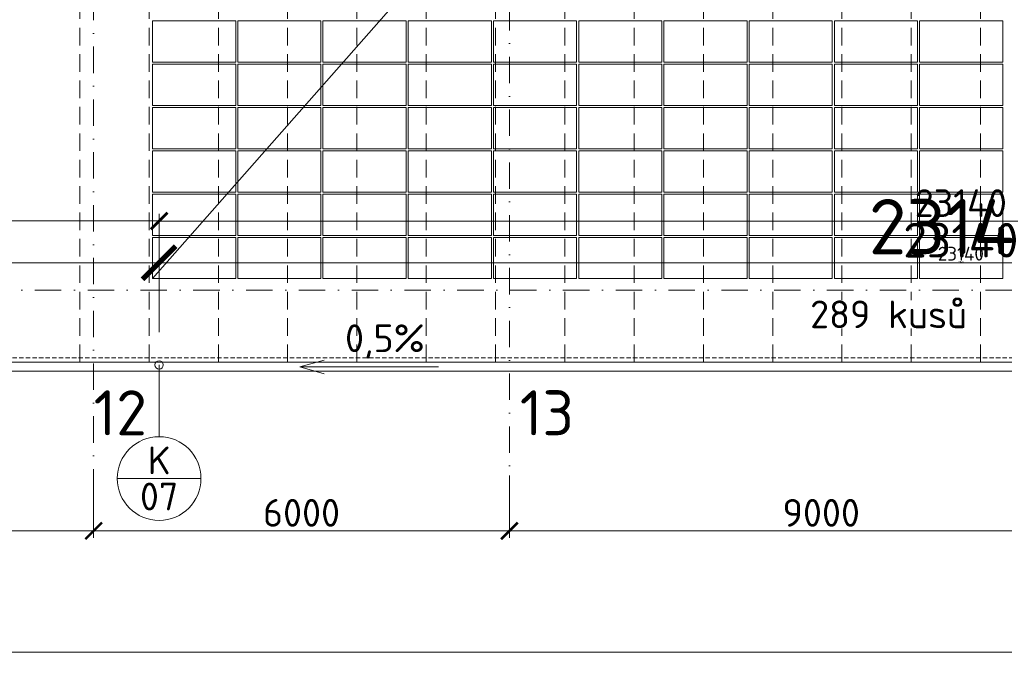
# Model space of a CAD drawing. Header units: millimetres. Extents: x -725694 to 5289369, y -1488057 to 2187451.
# Tile 204 of 256: x 113483 to 127692, y 144642 to 153903. Entities that reach past the tile are written whole.
import ezdxf
from ezdxf.enums import TextEntityAlignment as Align

# ---------------------------------------------------------------- set-up
doc = ezdxf.new("R2010")
doc.units = ezdxf.units.MM
for name, pattern in [('CENTERX2', [101.6, 63.5, -12.7, 12.7, -12.7]), ('DASHDOT', [25.4, 12.7, -6.35, 0, -6.35]), ('DASHED', [19.05, 12.7, -6.35]), ('HIDDEN', [9.525, 6.35, -3.175]), ('ČÁRKOVANÁ', [19.05, 12.7, -6.35])]:
    doc.linetypes.add(name, pattern=pattern)
doc.layers.get('Defpoints').update_dxf_attribs({"color": 8})
for name, color, linetype, lineweight in [('___FVE_návrh var.2', 6, 'Continuous', 5), ('A99_N_kce-pod', 7, 'DASHED', 20), ('A99_N_kce-pohl', 1, 'Continuous', 9), ('A99_N_koty-200', 5, 'Continuous', 5), ('A99_N_koty-200 @ 1', 5, 'Continuous', 5), ('A99_N_koty-200 @ 10', 5, 'Continuous', 5), ('A99_N_koty-200 @ 100', 5, 'Continuous', 5), ('A99_N_koty-200 @ 200', 5, 'Continuous', 5), ('A99_N_koty-200 @ 250 (1)', 5, 'Continuous', 5), ('A99_N_koty-200 @ 250 (2)', 5, 'Continuous', 5), ('A99_N_koty-200 @ 400', 5, 'Continuous', 5), ('A99_N_koty-vysk', 160, 'Continuous', 5), ('A99_N_txt-popis-200', 240, 'Continuous', 5), ('A99_N_znaceni 200', 5, 'Continuous', 5), ('A99_S_osy', 1, 'CENTERX2', 5)]:
    doc.layers.add(name, color=color, linetype=linetype, lineweight=lineweight)
doc.styles.add('A99_kota', font='isocpeur.ttf', dxfattribs={"height": 2})
doc.styles.add('A99_popis', font='isocpeur.ttf')
doc.styles.add('ad_popis 100', font='isocpeur.ttf', dxfattribs={"height": 200})
doc.dimstyles.new('A99_kota_200 new', dxfattribs={"dimscale": 200, "dimtxt": 2, "dimasz": 1.2, "dimexe": 0.5, "dimexo": 1.5, "dimgap": 0.3, "dimtad": 1, "dimdec": 0, "dimzin": 3, "dimdsep": 46, "dimtxsty": 'A99_kota', "dimblk": 'ARCHTICK', "dimcen": 2.5, "dimazin": 2, "dimtfac": 0.75, "dimtdec": 0, "dimtmove": 2, "dimatfit": 0, "dimfxl": 0, "dimtolj": 1, "dimtzin": 0, "dimlwd": 5, "dimlwe": 5, "dimarcsym": 0})

# ---------------------------------------------------------------- blocks, each defined once
blk = doc.blocks.new('_ArchTick')
at = {"color": 0, "linetype": 'ByBlock', "const_width": 0.15}
blk.add_lwpolyline([(-0.5, -0.5), (0.5, 0.5)], dxfattribs=at)
blk = doc.blocks.new('*D177')
at = {"layer": 'A99_N_koty-200', "color": 0, "linetype": 'Continuous', "lineweight": 5, "ltscale": 10, "transparency": 16777216}
for p, q in [((120550, 147325), (120550, 146425)), ((129550, 147325), (129550, 146425)), ((129550, 146525), (120550, 146525))]:
    blk.add_line(p, q, dxfattribs=at)
at = {"layer": 'Defpoints', "color": 0, "linetype": 'Continuous', "lineweight": 0, "ltscale": 10, "transparency": 16777216}
for p in [(120550, 149400), (129550, 149400), (120550, 146525)]:
    blk.add_point(p, dxfattribs=at)
at = {"layer": 'A99_N_koty-200', "color": 0, "linetype": 'Continuous', "lineweight": 5, "ltscale": 10, "transparency": 16777216, "xscale": 240, "yscale": 240, "zscale": 240, "rotation": 180}
blk.add_blockref('_ArchTick', (120550, 146525), dxfattribs=at)
at = {"layer": 'A99_N_koty-200', "color": 0, "linetype": 'Continuous', "lineweight": 5, "ltscale": 10, "transparency": 16777216, "xscale": 240, "yscale": 240, "zscale": 240}
blk.add_blockref('_ArchTick', (129550, 146525), dxfattribs=at)
at = {"layer": 'A99_N_koty-200', "color": 0, "linetype": 'Continuous', "ltscale": 10, "transparency": 16777216, "insert": (125050, 146785), "char_height": 400, "attachment_point": 5, "style": 'A99_kota'}
blk.add_mtext('\\A1;9000', dxfattribs=at)
blk = doc.blocks.new('*D178')
at = {"layer": 'A99_N_koty-200', "color": 0, "linetype": 'Continuous', "lineweight": 5, "ltscale": 10, "transparency": 16777216}
for p, q in [((114550, 147325), (114550, 146425)), ((120550, 147325), (120550, 146425)), ((120550, 146525), (114550, 146525))]:
    blk.add_line(p, q, dxfattribs=at)
at = {"layer": 'Defpoints', "color": 0, "linetype": 'Continuous', "lineweight": 0, "ltscale": 10, "transparency": 16777216}
for p in [(114550, 149400), (120550, 149400), (114550, 146525)]:
    blk.add_point(p, dxfattribs=at)
at = {"layer": 'A99_N_koty-200', "color": 0, "linetype": 'Continuous', "lineweight": 5, "ltscale": 10, "transparency": 16777216, "xscale": 240, "yscale": 240, "zscale": 240, "rotation": 180}
blk.add_blockref('_ArchTick', (114550, 146525), dxfattribs=at)
at = {"layer": 'A99_N_koty-200', "color": 0, "linetype": 'Continuous', "lineweight": 5, "ltscale": 10, "transparency": 16777216, "xscale": 240, "yscale": 240, "zscale": 240}
blk.add_blockref('_ArchTick', (120550, 146525), dxfattribs=at)
at = {"layer": 'A99_N_koty-200', "color": 0, "linetype": 'Continuous', "ltscale": 10, "transparency": 16777216, "insert": (117550, 146785), "char_height": 400, "attachment_point": 5, "style": 'A99_kota'}
blk.add_mtext('\\A1;6000', dxfattribs=at)
blk = doc.blocks.new('*D179')
at = {"layer": 'A99_N_koty-200', "color": 0, "linetype": 'Continuous', "lineweight": 5, "ltscale": 10, "transparency": 16777216}
for p, q in [((102550, 147325), (102550, 146425)), ((114550, 147325), (114550, 146425)), ((114550, 146525), (102550, 146525))]:
    blk.add_line(p, q, dxfattribs=at)
at = {"layer": 'Defpoints', "color": 0, "linetype": 'Continuous', "lineweight": 0, "ltscale": 10, "transparency": 16777216}
for p in [(102550, 149400), (114550, 149400), (102550, 146525)]:
    blk.add_point(p, dxfattribs=at)
at = {"layer": 'A99_N_koty-200', "color": 0, "linetype": 'Continuous', "lineweight": 5, "ltscale": 10, "transparency": 16777216, "xscale": 240, "yscale": 240, "zscale": 240, "rotation": 180}
blk.add_blockref('_ArchTick', (102550, 146525), dxfattribs=at)
at = {"layer": 'A99_N_koty-200', "color": 0, "linetype": 'Continuous', "lineweight": 5, "ltscale": 10, "transparency": 16777216, "xscale": 240, "yscale": 240, "zscale": 240}
blk.add_blockref('_ArchTick', (114550, 146525), dxfattribs=at)
at = {"layer": 'A99_N_koty-200', "color": 0, "linetype": 'Continuous', "ltscale": 10, "transparency": 16777216, "insert": (108550, 146785), "char_height": 400, "attachment_point": 5, "style": 'A99_kota'}
blk.add_mtext('\\A1;12000', dxfattribs=at)
blk = doc.blocks.new('*D190')
at = {"layer": 'A99_N_koty-200', "color": 0, "linetype": 'Continuous', "lineweight": 5, "ltscale": 10, "transparency": 16777216}
for p, q in [((-650, 145575), (-650, 144675)), ((138876, 145575), (138876, 144675)), ((138876, 144775), (-650, 144775))]:
    blk.add_line(p, q, dxfattribs=at)
at = {"layer": 'Defpoints', "color": 0, "linetype": 'Continuous', "lineweight": 0, "ltscale": 10, "transparency": 16777216}
for p in [(-650, 148705), (138876, 148705), (-650, 144775)]:
    blk.add_point(p, dxfattribs=at)
at = {"layer": 'A99_N_koty-200', "color": 0, "linetype": 'Continuous', "lineweight": 5, "ltscale": 10, "transparency": 16777216, "xscale": 240, "yscale": 240, "zscale": 240, "rotation": 180}
blk.add_blockref('_ArchTick', (-650, 144775), dxfattribs=at)
at = {"layer": 'A99_N_koty-200', "color": 0, "linetype": 'Continuous', "lineweight": 5, "ltscale": 10, "transparency": 16777216, "xscale": 240, "yscale": 240, "zscale": 240}
blk.add_blockref('_ArchTick', (138876, 144775), dxfattribs=at)
at = {"layer": 'A99_N_koty-200', "color": 0, "linetype": 'Continuous', "ltscale": 10, "transparency": 16777216, "insert": (69113, 145035), "char_height": 400, "attachment_point": 5, "style": 'A99_kota'}
blk.add_mtext('\\A1;139526', dxfattribs=at)
blk = doc.blocks.new('*D4645')
at = {"layer": 'A99_N_koty-200', "color": 0, "linetype": 'Continuous', "lineweight": 5, "ltscale": 10, "transparency": 16777216}
for p, q in [((78280, 150200), (78280, 151100)), ((115495, 150200), (115495, 151100)), ((78280, 151000), (115495, 151000))]:
    blk.add_line(p, q, dxfattribs=at)
at = {"layer": 'Defpoints', "color": 0, "linetype": 'Continuous', "lineweight": 0, "ltscale": 10, "transparency": 16777216}
for p in [(115495, 151000), (78280, 148920), (115495, 148920)]:
    blk.add_point(p, dxfattribs=at)
at = {"layer": 'A99_N_koty-200', "color": 0, "linetype": 'Continuous', "lineweight": 5, "ltscale": 10, "transparency": 16777216, "xscale": 240, "yscale": 240, "zscale": 240, "rotation": 180}
blk.add_blockref('_ArchTick', (78280, 151000), dxfattribs=at)
at = {"layer": 'A99_N_koty-200', "color": 0, "linetype": 'Continuous', "lineweight": 5, "ltscale": 10, "transparency": 16777216, "xscale": 240, "yscale": 240, "zscale": 240}
blk.add_blockref('_ArchTick', (115495, 151000), dxfattribs=at)
at = {"layer": 'A99_N_koty-200', "color": 0, "linetype": 'Continuous', "ltscale": 10, "transparency": 16777216, "insert": (96887.5, 151260), "char_height": 400, "attachment_point": 5, "style": 'A99_kota'}
blk.add_mtext('\\A1;37215', dxfattribs=at)
blk = doc.blocks.new('*D4646')
at = {"layer": 'A99_N_koty-200', "color": 0, "linetype": 'Continuous', "lineweight": 5, "ltscale": 10, "transparency": 16777216}
for p, q in [((78280, 149995), (78280, 150445)), ((78280, 150395), (115495, 150395)), ((115495, 149995), (115495, 150445))]:
    blk.add_line(p, q, dxfattribs=at)
at = {"layer": 'Defpoints', "color": 0, "linetype": 'Continuous', "lineweight": 0, "ltscale": 10, "transparency": 16777216}
for p in [(115495, 150395), (78280, 148920), (115495, 148920)]:
    blk.add_point(p, dxfattribs=at)
at = {"layer": 'A99_N_koty-200', "color": 0, "linetype": 'Continuous', "lineweight": 5, "ltscale": 10, "transparency": 16777216, "xscale": 120, "yscale": 120, "zscale": 120, "rotation": 180}
blk.add_blockref('_ArchTick', (78280, 150395), dxfattribs=at)
at = {"layer": 'A99_N_koty-200', "color": 0, "linetype": 'Continuous', "lineweight": 5, "ltscale": 10, "transparency": 16777216, "xscale": 120, "yscale": 120, "zscale": 120}
blk.add_blockref('_ArchTick', (115495, 150395), dxfattribs=at)
at = {"layer": 'A99_N_koty-200', "color": 0, "linetype": 'Continuous', "ltscale": 10, "transparency": 16777216, "insert": (96887.5, 150525), "char_height": 200, "attachment_point": 5, "style": 'A99_kota'}
blk.add_mtext('\\A1;37215', dxfattribs=at)
blk = doc.blocks.new('*D4647')
at = {"layer": 'A99_N_koty-200', "color": 0, "linetype": 'Continuous', "lineweight": 5, "ltscale": 10, "transparency": 16777216}
for p, q in [((78280, 150391), (78280, 150395.5)), ((78280, 150395), (115495, 150395)), ((115495, 150391), (115495, 150395.5))]:
    blk.add_line(p, q, dxfattribs=at)
at = {"layer": 'Defpoints', "color": 0, "linetype": 'Continuous', "lineweight": 0, "ltscale": 10, "transparency": 16777216}
for p in [(115495, 150395), (78280, 148920), (115495, 148920)]:
    blk.add_point(p, dxfattribs=at)
at = {"layer": 'A99_N_koty-200', "color": 0, "linetype": 'Continuous', "lineweight": 5, "ltscale": 10, "transparency": 16777216, "xscale": 1.2, "yscale": 1.2, "zscale": 1.2, "rotation": 180}
blk.add_blockref('_ArchTick', (78280, 150395), dxfattribs=at)
at = {"layer": 'A99_N_koty-200', "color": 0, "linetype": 'Continuous', "lineweight": 5, "ltscale": 10, "transparency": 16777216, "xscale": 1.2, "yscale": 1.2, "zscale": 1.2}
blk.add_blockref('_ArchTick', (115495, 150395), dxfattribs=at)
at = {"layer": 'A99_N_koty-200', "color": 0, "linetype": 'Continuous', "ltscale": 10, "transparency": 16777216, "insert": (96887.5, 150396.3), "char_height": 2, "attachment_point": 5, "style": 'A99_kota'}
blk.add_mtext('\\A1;37215', dxfattribs=at)
blk = doc.blocks.new('*D4648')
at = {"layer": 'A99_N_koty-200', "color": 0, "linetype": 'Continuous', "lineweight": 5, "ltscale": 10, "transparency": 16777216}
for p, q in [((78280, 149520), (78280, 150595)), ((115495, 149520), (115495, 150595)), ((78280, 150395), (115495, 150395))]:
    blk.add_line(p, q, dxfattribs=at)
at = {"layer": 'Defpoints', "color": 0, "linetype": 'Continuous', "lineweight": 0, "ltscale": 10, "transparency": 16777216}
for p in [(115495, 150395), (78280, 148920), (115495, 148920)]:
    blk.add_point(p, dxfattribs=at)
at = {"layer": 'A99_N_koty-200', "color": 0, "linetype": 'Continuous', "lineweight": 5, "ltscale": 10, "transparency": 16777216, "xscale": 480, "yscale": 480, "zscale": 480, "rotation": 180}
blk.add_blockref('_ArchTick', (78280, 150395), dxfattribs=at)
at = {"layer": 'A99_N_koty-200', "color": 0, "linetype": 'Continuous', "lineweight": 5, "ltscale": 10, "transparency": 16777216, "xscale": 480, "yscale": 480, "zscale": 480}
blk.add_blockref('_ArchTick', (115495, 150395), dxfattribs=at)
at = {"layer": 'A99_N_koty-200', "color": 0, "linetype": 'Continuous', "ltscale": 10, "transparency": 16777216, "insert": (96887.5, 150915), "char_height": 800, "attachment_point": 5, "style": 'A99_kota'}
blk.add_mtext('\\A1;37215', dxfattribs=at)
blk = doc.blocks.new('*D4649')
at = {"layer": 'A99_N_koty-200', "color": 0, "linetype": 'Continuous', "lineweight": 5, "ltscale": 10, "transparency": 16777216}
for p, q in [((78280, 150355), (78280, 150400)), ((78280, 150395), (115495, 150395)), ((115495, 150355), (115495, 150400))]:
    blk.add_line(p, q, dxfattribs=at)
at = {"layer": 'Defpoints', "color": 0, "linetype": 'Continuous', "lineweight": 0, "ltscale": 10, "transparency": 16777216}
for p in [(115495, 150395), (78280, 148920), (115495, 148920)]:
    blk.add_point(p, dxfattribs=at)
at = {"layer": 'A99_N_koty-200', "color": 0, "linetype": 'Continuous', "lineweight": 5, "ltscale": 10, "transparency": 16777216, "xscale": 12, "yscale": 12, "zscale": 12, "rotation": 180}
blk.add_blockref('_ArchTick', (78280, 150395), dxfattribs=at)
at = {"layer": 'A99_N_koty-200', "color": 0, "linetype": 'Continuous', "lineweight": 5, "ltscale": 10, "transparency": 16777216, "xscale": 12, "yscale": 12, "zscale": 12}
blk.add_blockref('_ArchTick', (115495, 150395), dxfattribs=at)
at = {"layer": 'A99_N_koty-200', "color": 0, "linetype": 'Continuous', "ltscale": 10, "transparency": 16777216, "insert": (96887.5, 150408), "char_height": 20, "attachment_point": 5, "style": 'A99_kota'}
blk.add_mtext('\\A1;37215', dxfattribs=at)
blk = doc.blocks.new('*D4650')
at = {"layer": 'A99_N_koty-200', "color": 0, "linetype": 'Continuous', "lineweight": 5, "ltscale": 10, "transparency": 16777216}
for p, q in [((78280, 149395), (78280, 150520)), ((115495, 149395), (115495, 150520)), ((78280, 150395), (115495, 150395))]:
    blk.add_line(p, q, dxfattribs=at)
at = {"layer": 'Defpoints', "color": 0, "linetype": 'Continuous', "lineweight": 0, "ltscale": 10, "transparency": 16777216}
for p in [(115495, 150395), (78280, 148920), (115495, 148920)]:
    blk.add_point(p, dxfattribs=at)
at = {"layer": 'A99_N_koty-200', "color": 0, "linetype": 'Continuous', "lineweight": 5, "ltscale": 10, "transparency": 16777216, "xscale": 300, "yscale": 300, "zscale": 300, "rotation": 180}
blk.add_blockref('_ArchTick', (78280, 150395), dxfattribs=at)
at = {"layer": 'A99_N_koty-200', "color": 0, "linetype": 'Continuous', "lineweight": 5, "ltscale": 10, "transparency": 16777216, "xscale": 300, "yscale": 300, "zscale": 300}
blk.add_blockref('_ArchTick', (115495, 150395), dxfattribs=at)
at = {"layer": 'A99_N_koty-200', "color": 0, "linetype": 'Continuous', "ltscale": 10, "transparency": 16777216, "insert": (96887.5, 150720), "char_height": 500, "attachment_point": 5, "style": 'A99_kota'}
blk.add_mtext('\\A1;37215', dxfattribs=at)
blk = doc.blocks.new('*D4651')
at = {"layer": 'A99_N_koty-200', "color": 0, "linetype": 'Continuous', "lineweight": 5, "ltscale": 10, "transparency": 16777216}
for p, q in [((78280, 149395), (78280, 150520)), ((115495, 149395), (115495, 150520)), ((78280, 150395), (115495, 150395))]:
    blk.add_line(p, q, dxfattribs=at)
at = {"layer": 'Defpoints', "color": 0, "linetype": 'Continuous', "lineweight": 0, "ltscale": 10, "transparency": 16777216}
for p in [(115495, 150395), (78280, 148920), (115495, 148920)]:
    blk.add_point(p, dxfattribs=at)
at = {"layer": 'A99_N_koty-200', "color": 0, "linetype": 'Continuous', "lineweight": 5, "ltscale": 10, "transparency": 16777216, "xscale": 300, "yscale": 300, "zscale": 300, "rotation": 180}
blk.add_blockref('_ArchTick', (78280, 150395), dxfattribs=at)
at = {"layer": 'A99_N_koty-200', "color": 0, "linetype": 'Continuous', "lineweight": 5, "ltscale": 10, "transparency": 16777216, "xscale": 300, "yscale": 300, "zscale": 300}
blk.add_blockref('_ArchTick', (115495, 150395), dxfattribs=at)
at = {"layer": 'A99_N_koty-200', "color": 0, "linetype": 'Continuous', "ltscale": 10, "transparency": 16777216, "insert": (96887.5, 150720), "char_height": 500, "attachment_point": 5, "style": 'A99_kota'}
blk.add_mtext('\\A1;37215', dxfattribs=at)
blk = doc.blocks.new('*D4653')
at = {"layer": 'A99_N_koty-200', "color": 0, "linetype": 'Continuous', "lineweight": 5, "ltscale": 10, "transparency": 16777216}
for p, q in [((115495, 150195), (115495, 151095)), ((138635, 150195), (138635, 151095)), ((115495, 150995), (138635, 150995))]:
    blk.add_line(p, q, dxfattribs=at)
at = {"layer": 'Defpoints', "color": 0, "linetype": 'Continuous', "lineweight": 0, "ltscale": 10, "transparency": 16777216}
for p in [(138635, 150995), (115495, 148920), (138635, 148920)]:
    blk.add_point(p, dxfattribs=at)
at = {"layer": 'A99_N_koty-200', "color": 0, "linetype": 'Continuous', "lineweight": 5, "ltscale": 10, "transparency": 16777216, "xscale": 240, "yscale": 240, "zscale": 240, "rotation": 180}
blk.add_blockref('_ArchTick', (115495, 150995), dxfattribs=at)
at = {"layer": 'A99_N_koty-200', "color": 0, "linetype": 'Continuous', "lineweight": 5, "ltscale": 10, "transparency": 16777216, "xscale": 240, "yscale": 240, "zscale": 240}
blk.add_blockref('_ArchTick', (138635, 150995), dxfattribs=at)
at = {"layer": 'A99_N_koty-200', "color": 0, "linetype": 'Continuous', "ltscale": 10, "transparency": 16777216, "insert": (127065, 151255), "char_height": 400, "attachment_point": 5, "style": 'A99_kota'}
blk.add_mtext('\\A1;23140', dxfattribs=at)
blk = doc.blocks.new('*D4654')
at = {"layer": 'A99_N_koty-200', "color": 0, "linetype": 'Continuous', "lineweight": 5, "ltscale": 10, "transparency": 16777216}
for p, q in [((115495, 149995), (115495, 150445)), ((115495, 150395), (138635, 150395)), ((138635, 149995), (138635, 150445))]:
    blk.add_line(p, q, dxfattribs=at)
at = {"layer": 'Defpoints', "color": 0, "linetype": 'Continuous', "lineweight": 0, "ltscale": 10, "transparency": 16777216}
for p in [(138635, 150395), (115495, 148920), (138635, 148920)]:
    blk.add_point(p, dxfattribs=at)
at = {"layer": 'A99_N_koty-200', "color": 0, "linetype": 'Continuous', "lineweight": 5, "ltscale": 10, "transparency": 16777216, "xscale": 120, "yscale": 120, "zscale": 120, "rotation": 180}
blk.add_blockref('_ArchTick', (115495, 150395), dxfattribs=at)
at = {"layer": 'A99_N_koty-200', "color": 0, "linetype": 'Continuous', "lineweight": 5, "ltscale": 10, "transparency": 16777216, "xscale": 120, "yscale": 120, "zscale": 120}
blk.add_blockref('_ArchTick', (138635, 150395), dxfattribs=at)
at = {"layer": 'A99_N_koty-200', "color": 0, "linetype": 'Continuous', "ltscale": 10, "transparency": 16777216, "insert": (127065, 150525), "char_height": 200, "attachment_point": 5, "style": 'A99_kota'}
blk.add_mtext('\\A1;23140', dxfattribs=at)
blk = doc.blocks.new('*D4655')
at = {"layer": 'A99_N_koty-200', "color": 0, "linetype": 'Continuous', "lineweight": 5, "ltscale": 10, "transparency": 16777216}
for p, q in [((115495, 150391), (115495, 150395.5)), ((115495, 150395), (138635, 150395)), ((138635, 150391), (138635, 150395.5))]:
    blk.add_line(p, q, dxfattribs=at)
at = {"layer": 'Defpoints', "color": 0, "linetype": 'Continuous', "lineweight": 0, "ltscale": 10, "transparency": 16777216}
for p in [(138635, 150395), (115495, 148920), (138635, 148920)]:
    blk.add_point(p, dxfattribs=at)
at = {"layer": 'A99_N_koty-200', "color": 0, "linetype": 'Continuous', "lineweight": 5, "ltscale": 10, "transparency": 16777216, "xscale": 1.2, "yscale": 1.2, "zscale": 1.2, "rotation": 180}
blk.add_blockref('_ArchTick', (115495, 150395), dxfattribs=at)
at = {"layer": 'A99_N_koty-200', "color": 0, "linetype": 'Continuous', "lineweight": 5, "ltscale": 10, "transparency": 16777216, "xscale": 1.2, "yscale": 1.2, "zscale": 1.2}
blk.add_blockref('_ArchTick', (138635, 150395), dxfattribs=at)
at = {"layer": 'A99_N_koty-200', "color": 0, "linetype": 'Continuous', "ltscale": 10, "transparency": 16777216, "insert": (127065, 150396.3), "char_height": 2, "attachment_point": 5, "style": 'A99_kota'}
blk.add_mtext('\\A1;23140', dxfattribs=at)
blk = doc.blocks.new('*D4656')
at = {"layer": 'A99_N_koty-200', "color": 0, "linetype": 'Continuous', "lineweight": 5, "ltscale": 10, "transparency": 16777216}
for p, q in [((115495, 149520), (115495, 150595)), ((138635, 149520), (138635, 150595)), ((115495, 150395), (138635, 150395))]:
    blk.add_line(p, q, dxfattribs=at)
at = {"layer": 'Defpoints', "color": 0, "linetype": 'Continuous', "lineweight": 0, "ltscale": 10, "transparency": 16777216}
for p in [(138635, 150395), (115495, 148920), (138635, 148920)]:
    blk.add_point(p, dxfattribs=at)
at = {"layer": 'A99_N_koty-200', "color": 0, "linetype": 'Continuous', "lineweight": 5, "ltscale": 10, "transparency": 16777216, "xscale": 480, "yscale": 480, "zscale": 480, "rotation": 180}
blk.add_blockref('_ArchTick', (115495, 150395), dxfattribs=at)
at = {"layer": 'A99_N_koty-200', "color": 0, "linetype": 'Continuous', "lineweight": 5, "ltscale": 10, "transparency": 16777216, "xscale": 480, "yscale": 480, "zscale": 480}
blk.add_blockref('_ArchTick', (138635, 150395), dxfattribs=at)
at = {"layer": 'A99_N_koty-200', "color": 0, "linetype": 'Continuous', "ltscale": 10, "transparency": 16777216, "insert": (127065, 150915), "char_height": 800, "attachment_point": 5, "style": 'A99_kota'}
blk.add_mtext('\\A1;23140', dxfattribs=at)
blk = doc.blocks.new('*D4657')
at = {"layer": 'A99_N_koty-200', "color": 0, "linetype": 'Continuous', "lineweight": 5, "ltscale": 10, "transparency": 16777216}
for p, q in [((115495, 150355), (115495, 150400)), ((115495, 150395), (138635, 150395)), ((138635, 150355), (138635, 150400))]:
    blk.add_line(p, q, dxfattribs=at)
at = {"layer": 'Defpoints', "color": 0, "linetype": 'Continuous', "lineweight": 0, "ltscale": 10, "transparency": 16777216}
for p in [(138635, 150395), (115495, 148920), (138635, 148920)]:
    blk.add_point(p, dxfattribs=at)
at = {"layer": 'A99_N_koty-200', "color": 0, "linetype": 'Continuous', "lineweight": 5, "ltscale": 10, "transparency": 16777216, "xscale": 12, "yscale": 12, "zscale": 12, "rotation": 180}
blk.add_blockref('_ArchTick', (115495, 150395), dxfattribs=at)
at = {"layer": 'A99_N_koty-200', "color": 0, "linetype": 'Continuous', "lineweight": 5, "ltscale": 10, "transparency": 16777216, "xscale": 12, "yscale": 12, "zscale": 12}
blk.add_blockref('_ArchTick', (138635, 150395), dxfattribs=at)
at = {"layer": 'A99_N_koty-200', "color": 0, "linetype": 'Continuous', "ltscale": 10, "transparency": 16777216, "insert": (127065, 150408), "char_height": 20, "attachment_point": 5, "style": 'A99_kota'}
blk.add_mtext('\\A1;23140', dxfattribs=at)
blk = doc.blocks.new('*D4658')
at = {"layer": 'A99_N_koty-200', "color": 0, "linetype": 'Continuous', "lineweight": 5, "ltscale": 10, "transparency": 16777216}
for p, q in [((115495, 149395), (115495, 150520)), ((138635, 149395), (138635, 150520)), ((115495, 150395), (138635, 150395))]:
    blk.add_line(p, q, dxfattribs=at)
at = {"layer": 'Defpoints', "color": 0, "linetype": 'Continuous', "lineweight": 0, "ltscale": 10, "transparency": 16777216}
for p in [(138635, 150395), (115495, 148920), (138635, 148920)]:
    blk.add_point(p, dxfattribs=at)
at = {"layer": 'A99_N_koty-200', "color": 0, "linetype": 'Continuous', "lineweight": 5, "ltscale": 10, "transparency": 16777216, "xscale": 300, "yscale": 300, "zscale": 300, "rotation": 180}
blk.add_blockref('_ArchTick', (115495, 150395), dxfattribs=at)
at = {"layer": 'A99_N_koty-200', "color": 0, "linetype": 'Continuous', "lineweight": 5, "ltscale": 10, "transparency": 16777216, "xscale": 300, "yscale": 300, "zscale": 300}
blk.add_blockref('_ArchTick', (138635, 150395), dxfattribs=at)
at = {"layer": 'A99_N_koty-200', "color": 0, "linetype": 'Continuous', "ltscale": 10, "transparency": 16777216, "insert": (127065, 150720), "char_height": 500, "attachment_point": 5, "style": 'A99_kota'}
blk.add_mtext('\\A1;23140', dxfattribs=at)
blk = doc.blocks.new('*D4659')
at = {"layer": 'A99_N_koty-200', "color": 0, "linetype": 'Continuous', "lineweight": 5, "ltscale": 10, "transparency": 16777216}
for p, q in [((115495, 149395), (115495, 150520)), ((138635, 149395), (138635, 150520)), ((115495, 150395), (138635, 150395))]:
    blk.add_line(p, q, dxfattribs=at)
at = {"layer": 'Defpoints', "color": 0, "linetype": 'Continuous', "lineweight": 0, "ltscale": 10, "transparency": 16777216}
for p in [(138635, 150395), (115495, 148920), (138635, 148920)]:
    blk.add_point(p, dxfattribs=at)
at = {"layer": 'A99_N_koty-200', "color": 0, "linetype": 'Continuous', "lineweight": 5, "ltscale": 10, "transparency": 16777216, "xscale": 300, "yscale": 300, "zscale": 300, "rotation": 180}
blk.add_blockref('_ArchTick', (115495, 150395), dxfattribs=at)
at = {"layer": 'A99_N_koty-200', "color": 0, "linetype": 'Continuous', "lineweight": 5, "ltscale": 10, "transparency": 16777216, "xscale": 300, "yscale": 300, "zscale": 300}
blk.add_blockref('_ArchTick', (138635, 150395), dxfattribs=at)
at = {"layer": 'A99_N_koty-200', "color": 0, "linetype": 'Continuous', "ltscale": 10, "transparency": 16777216, "insert": (127065, 150720), "char_height": 500, "attachment_point": 5, "style": 'A99_kota'}
blk.add_mtext('\\A1;23140', dxfattribs=at)
blk = doc.blocks.new('*U20')
at = {"color": 0, "linetype": 'ByBlock'}
blk.add_line((-3.02, 0), (3.02, 0), dxfattribs=at)
blk.add_circle((0, 0), 3.02, dxfattribs=at)
at = {"color": 0, "linetype": 'ByBlock', "style": 'A99_popis'}
for tag, p in [('KATEGORIE', (0, 1.31)), ('PRVEK', (0, -1.298))]:
    blk.add_attdef(tag, text='', height=2, dxfattribs=at).set_placement(p, align=Align.MIDDLE_CENTER)
blk = doc.blocks.new('*U6078')
at = {"layer": 'A99_N_koty-200 @ 1', "linetype": 'Continuous', "ltscale": 10}
dim = blk.add_linear_dim(base=(115495, 150395), p1=(78280, 148920), p2=(115495, 148920), dimstyle='A99_kota_200 new', override={"dimscale": 1, "dimtix": 1, "dimtofl": 1, "dimtmove": 2, "dimatfit": 3}, dxfattribs=at)
dim.commit()
dim.dimension.update_dxf_attribs({"geometry": '*D4647', "text_midpoint": (96887.5, 150396.3)})
at = {"layer": 'A99_N_koty-200 @ 10', "linetype": 'Continuous', "ltscale": 10}
dim = blk.add_linear_dim(base=(115495, 150395), p1=(78280, 148920), p2=(115495, 148920), dimstyle='A99_kota_200 new', override={"dimscale": 10, "dimtix": 1, "dimtofl": 1, "dimtmove": 2, "dimatfit": 3}, dxfattribs=at)
dim.commit()
dim.dimension.update_dxf_attribs({"geometry": '*D4649', "text_midpoint": (96887.5, 150408)})
at = {"layer": 'A99_N_koty-200 @ 100', "linetype": 'Continuous', "ltscale": 10}
dim = blk.add_linear_dim(base=(115495, 150395), p1=(78280, 148920), p2=(115495, 148920), dimstyle='A99_kota_200 new', override={"dimscale": 100, "dimtix": 1, "dimtofl": 1, "dimtmove": 2, "dimatfit": 3}, dxfattribs=at)
dim.commit()
dim.dimension.update_dxf_attribs({"geometry": '*D4646', "text_midpoint": (96887.5, 150525)})
at = {"layer": 'A99_N_koty-200 @ 200', "linetype": 'Continuous', "ltscale": 10}
dim = blk.add_linear_dim(base=(115495, 151000), p1=(78280, 148920), p2=(115495, 148920), dimstyle='A99_kota_200 new', override={"dimscale": 200, "dimtix": 1, "dimtofl": 1, "dimtmove": 2, "dimatfit": 3}, dxfattribs=at)
dim.commit()
dim.dimension.update_dxf_attribs({"geometry": '*D4645', "text_midpoint": (96887.5, 151260)})
at = {"layer": 'A99_N_koty-200 @ 250 (1)', "linetype": 'Continuous', "ltscale": 10}
dim = blk.add_linear_dim(base=(115495, 150395), p1=(78280, 148920), p2=(115495, 148920), dimstyle='A99_kota_200 new', override={"dimscale": 250, "dimtix": 1, "dimtofl": 1, "dimtmove": 2, "dimatfit": 3}, dxfattribs=at)
dim.commit()
dim.dimension.update_dxf_attribs({"geometry": '*D4651', "text_midpoint": (96887.5, 150720)})
at = {"layer": 'A99_N_koty-200 @ 250 (2)', "linetype": 'Continuous', "ltscale": 10}
dim = blk.add_linear_dim(base=(115495, 150395), p1=(78280, 148920), p2=(115495, 148920), dimstyle='A99_kota_200 new', override={"dimscale": 250, "dimtix": 1, "dimtofl": 1, "dimtmove": 2, "dimatfit": 3}, dxfattribs=at)
dim.commit()
dim.dimension.update_dxf_attribs({"geometry": '*D4650', "text_midpoint": (96887.5, 150720)})
at = {"layer": 'A99_N_koty-200 @ 400', "linetype": 'Continuous', "ltscale": 10}
dim = blk.add_linear_dim(base=(115495, 150395), p1=(78280, 148920), p2=(115495, 148920), dimstyle='A99_kota_200 new', override={"dimscale": 400, "dimtix": 1, "dimtofl": 1, "dimtmove": 2, "dimatfit": 3}, dxfattribs=at)
dim.commit()
dim.dimension.update_dxf_attribs({"geometry": '*D4648', "text_midpoint": (96887.5, 150915)})
blk = doc.blocks.new('*U6079')
at = {"layer": 'A99_N_koty-200 @ 1', "linetype": 'Continuous', "ltscale": 10}
dim = blk.add_linear_dim(base=(138635, 150395), p1=(115495, 148920), p2=(138635, 148920), dimstyle='A99_kota_200 new', override={"dimscale": 1, "dimtix": 1, "dimtofl": 1, "dimtmove": 2, "dimatfit": 3}, dxfattribs=at)
dim.commit()
dim.dimension.update_dxf_attribs({"geometry": '*D4655', "text_midpoint": (127065, 150396.3)})
at = {"layer": 'A99_N_koty-200 @ 10', "linetype": 'Continuous', "ltscale": 10}
dim = blk.add_linear_dim(base=(138635, 150395), p1=(115495, 148920), p2=(138635, 148920), dimstyle='A99_kota_200 new', override={"dimscale": 10, "dimtix": 1, "dimtofl": 1, "dimtmove": 2, "dimatfit": 3}, dxfattribs=at)
dim.commit()
dim.dimension.update_dxf_attribs({"geometry": '*D4657', "text_midpoint": (127065, 150408)})
at = {"layer": 'A99_N_koty-200 @ 100', "linetype": 'Continuous', "ltscale": 10}
dim = blk.add_linear_dim(base=(138635, 150395), p1=(115495, 148920), p2=(138635, 148920), dimstyle='A99_kota_200 new', override={"dimscale": 100, "dimtix": 1, "dimtofl": 1, "dimtmove": 2, "dimatfit": 3}, dxfattribs=at)
dim.commit()
dim.dimension.update_dxf_attribs({"geometry": '*D4654', "text_midpoint": (127065, 150525)})
at = {"layer": 'A99_N_koty-200 @ 200', "linetype": 'Continuous', "ltscale": 10}
dim = blk.add_linear_dim(base=(138635, 150995), p1=(115495, 148920), p2=(138635, 148920), dimstyle='A99_kota_200 new', override={"dimscale": 200, "dimtix": 1, "dimtofl": 1, "dimtmove": 2, "dimatfit": 3}, dxfattribs=at)
dim.commit()
dim.dimension.update_dxf_attribs({"geometry": '*D4653', "text_midpoint": (127065, 151255)})
at = {"layer": 'A99_N_koty-200 @ 250 (1)', "linetype": 'Continuous', "ltscale": 10}
dim = blk.add_linear_dim(base=(138635, 150395), p1=(115495, 148920), p2=(138635, 148920), dimstyle='A99_kota_200 new', override={"dimscale": 250, "dimtix": 1, "dimtofl": 1, "dimtmove": 2, "dimatfit": 3}, dxfattribs=at)
dim.commit()
dim.dimension.update_dxf_attribs({"geometry": '*D4659', "text_midpoint": (127065, 150720)})
at = {"layer": 'A99_N_koty-200 @ 250 (2)', "linetype": 'Continuous', "ltscale": 10}
dim = blk.add_linear_dim(base=(138635, 150395), p1=(115495, 148920), p2=(138635, 148920), dimstyle='A99_kota_200 new', override={"dimscale": 250, "dimtix": 1, "dimtofl": 1, "dimtmove": 2, "dimatfit": 3}, dxfattribs=at)
dim.commit()
dim.dimension.update_dxf_attribs({"geometry": '*D4658', "text_midpoint": (127065, 150720)})
at = {"layer": 'A99_N_koty-200 @ 400', "linetype": 'Continuous', "ltscale": 10}
dim = blk.add_linear_dim(base=(138635, 150395), p1=(115495, 148920), p2=(138635, 148920), dimstyle='A99_kota_200 new', override={"dimscale": 400, "dimtix": 1, "dimtofl": 1, "dimtmove": 2, "dimatfit": 3}, dxfattribs=at)
dim.commit()
dim.dimension.update_dxf_attribs({"geometry": '*D4656', "text_midpoint": (127065, 150915)})

msp = doc.modelspace()

# ---------------------------------------------------------------- linework, layer by layer
at = {"layer": '___FVE_návrh var.2', "linetype": 'Continuous', "lineweight": 5, "ltscale": 0.5}
msp.add_lwpolyline([(115400, 150165), (136280, 173855)], dxfattribs=at)
at = {"layer": '___FVE_návrh var.2', "lineweight": 5, "ltscale": 2}
for points in [[(116600, 153885), (116600, 153290), (115400, 153290), (115400, 153885)], [(117830, 153885), (117830, 153290), (116630, 153290), (116630, 153885)], [(119060, 153885), (119060, 153290), (117860, 153290), (117860, 153885)], [(120290, 153885), (120290, 153290), (119090, 153290), (119090, 153885)], [(121520, 153885), (121520, 153290), (120320, 153290), (120320, 153885)], [(121550, 153885), (121550, 153290), (122750, 153290), (122750, 153885)], [(122780, 153885), (122780, 153290), (123980, 153290), (123980, 153885)], [(124010, 153885), (124010, 153290), (125210, 153290), (125210, 153885)], [(125240, 153885), (125240, 153290), (126440, 153290), (126440, 153885)], [(126470, 153885), (126470, 153290), (127670, 153290), (127670, 153885)], [(116600, 153260), (116600, 152665), (115400, 152665), (115400, 153260)], [(117830, 153260), (117830, 152665), (116630, 152665), (116630, 153260)], [(119060, 153260), (119060, 152665), (117860, 152665), (117860, 153260)], [(120290, 153260), (120290, 152665), (119090, 152665), (119090, 153260)], [(121520, 153260), (121520, 152665), (120320, 152665), (120320, 153260)], [(121550, 153260), (121550, 152665), (122750, 152665), (122750, 153260)], [(122780, 153260), (122780, 152665), (123980, 152665), (123980, 153260)], [(124010, 153260), (124010, 152665), (125210, 152665), (125210, 153260)], [(125240, 153260), (125240, 152665), (126440, 152665), (126440, 153260)], [(126470, 153260), (126470, 152665), (127670, 152665), (127670, 153260)], [(116600, 152635), (116600, 152040), (115400, 152040), (115400, 152635)], [(117830, 152635), (117830, 152040), (116630, 152040), (116630, 152635)], [(119060, 152635), (119060, 152040), (117860, 152040), (117860, 152635)], [(120290, 152635), (120290, 152040), (119090, 152040), (119090, 152635)], [(121520, 152635), (121520, 152040), (120320, 152040), (120320, 152635)], [(121550, 152635), (121550, 152040), (122750, 152040), (122750, 152635)], [(122780, 152635), (122780, 152040), (123980, 152040), (123980, 152635)], [(124010, 152635), (124010, 152040), (125210, 152040), (125210, 152635)], [(125240, 152635), (125240, 152040), (126440, 152040), (126440, 152635)], [(126470, 152635), (126470, 152040), (127670, 152040), (127670, 152635)], [(116600, 152010), (116600, 151415), (115400, 151415), (115400, 152010)], [(117830, 152010), (117830, 151415), (116630, 151415), (116630, 152010)], [(119060, 152010), (119060, 151415), (117860, 151415), (117860, 152010)], [(120290, 152010), (120290, 151415), (119090, 151415), (119090, 152010)], [(121520, 152010), (121520, 151415), (120320, 151415), (120320, 152010)], [(121550, 152010), (121550, 151415), (122750, 151415), (122750, 152010)], [(122780, 152010), (122780, 151415), (123980, 151415), (123980, 152010)], [(124010, 152010), (124010, 151415), (125210, 151415), (125210, 152010)], [(125240, 152010), (125240, 151415), (126440, 151415), (126440, 152010)], [(126470, 152010), (126470, 151415), (127670, 151415), (127670, 152010)], [(116600, 151385), (116600, 150790), (115400, 150790), (115400, 151385)], [(117830, 151385), (117830, 150790), (116630, 150790), (116630, 151385)], [(119060, 151385), (119060, 150790), (117860, 150790), (117860, 151385)], [(120290, 151385), (120290, 150790), (119090, 150790), (119090, 151385)], [(121520, 151385), (121520, 150790), (120320, 150790), (120320, 151385)], [(121550, 151385), (121550, 150790), (122750, 150790), (122750, 151385)], [(122780, 151385), (122780, 150790), (123980, 150790), (123980, 151385)], [(124010, 151385), (124010, 150790), (125210, 150790), (125210, 151385)], [(125240, 151385), (125240, 150790), (126440, 150790), (126440, 151385)], [(126470, 151385), (126470, 150790), (127670, 150790), (127670, 151385)], [(116600, 150760), (116600, 150165), (115400, 150165), (115400, 150760)], [(117830, 150760), (117830, 150165), (116630, 150165), (116630, 150760)], [(119060, 150760), (119060, 150165), (117860, 150165), (117860, 150760)], [(120290, 150760), (120290, 150165), (119090, 150165), (119090, 150760)], [(121520, 150760), (121520, 150165), (120320, 150165), (120320, 150760)], [(121550, 150760), (121550, 150165), (122750, 150165), (122750, 150760)], [(122780, 150760), (122780, 150165), (123980, 150165), (123980, 150760)], [(124010, 150760), (124010, 150165), (125210, 150165), (125210, 150760)], [(125240, 150760), (125240, 150165), (126440, 150165), (126440, 150760)], [(126470, 150760), (126470, 150165), (127670, 150165), (127670, 150760)]]:
    msp.add_lwpolyline(points, close=True, dxfattribs=at)
at = {"layer": 'A99_N_kce-pod', "linetype": 'HIDDEN', "lineweight": 5, "ltscale": 10}
msp.add_lwpolyline([(138875.5, 149020), (-600, 149020)], dxfattribs=at)
at = {"layer": 'A99_N_kce-pohl', "linetype": 'Continuous', "ltscale": 25}
msp.add_lwpolyline([(7180, 174440), (-650, 174440), (-650, 148960), (138875, 148960), (138875, 176350)], dxfattribs=at)
at = {"layer": 'A99_N_kce-pohl', "color": 254, "linetype": 'ČÁRKOVANÁ', "lineweight": 5, "ltscale": 20, "true_color": 0xffd9cc}
for points in [[(114350, 148960), (114350, 148960), (114350, 174145)], [(115350, 148960), (115350, 148960), (115350, 174145)], [(116350, 148960), (116350, 148960), (116350, 174145)], [(117350, 148960), (117350, 148960), (117350, 174145)], [(118350, 148960), (118350, 148960), (118350, 174145)], [(119350, 148960), (119350, 148960), (119350, 174145)], [(120350, 148960), (120350, 148960), (120350, 174145)], [(121350, 148960), (121350, 148960), (121350, 174145)], [(122350, 148960), (122350, 148960), (122350, 174145)], [(123350, 148960), (123350, 148960), (123350, 174145)], [(124350, 148960), (124350, 148960), (124350, 174145)], [(125350, 148960), (125350, 148960), (125350, 174145)], [(126350, 148960), (126350, 148960), (126350, 174145)], [(127350, 148960), (127350, 148960), (127350, 174145)]]:
    msp.add_lwpolyline(points, dxfattribs=at)
at = {"layer": 'A99_N_kce-pohl', "linetype": 'Continuous'}
msp.add_lwpolyline([(138875, 148830), (-650, 148830)], dxfattribs=at)
msp.add_circle((115495, 148920), 60, dxfattribs=at)
at = {"layer": 'A99_N_koty-vysk'}
for points in [[(117525, 148890), (117875, 148990)], [(117525, 148890), (119525, 148890)], [(117525, 148890), (117875, 148790)]]:
    msp.add_lwpolyline(points, dxfattribs=at)
at = {"layer": 'A99_N_znaceni 200'}
msp.add_lwpolyline([(115495, 148920), (115495, 147884)], dxfattribs=at)
at = {"layer": 'A99_S_osy', "linetype": 'DASHDOT', "lineweight": 5, "ltscale": 30}
for points in [[(114550, 250300), (114550, 146890)], [(120550, 146890), (120550, 179215)], [(152950, 150000), (-2645, 150000)]]:
    msp.add_lwpolyline(points, dxfattribs=at)

# ---------------------------------------------------------------- block references
at = {"layer": 'A99_N_koty-200', "color": 3, "linetype": 'Continuous', "lineweight": 0}
for name in ['*U6078', '*U6079']:
    msp.add_blockref(name, (0, 0), dxfattribs=at)
at = {"layer": 'A99_N_znaceni 200', "xscale": 200, "yscale": 200, "zscale": 200}
msp.add_blockref('*U20', (115495, 147280), dxfattribs=at).add_auto_attribs({'KATEGORIE': 'K', 'PRVEK': '07'})

# ---------------------------------------------------------------- texts
at = {"layer": 'A99_N_koty-vysk', "insert": (118178, 149505), "char_height": 400, "attachment_point": 1, "style": 'ad_popis 100'}
msp.add_mtext_dynamic_manual_height_columns('0,5%', width=673.852, gutter_width=2000, heights=[0], dxfattribs=at)
at = {"layer": 'A99_N_txt-popis-200', "color": 1, "lineweight": 0, "char_height": 650, "attachment_point": 1, "style": 'ad_popis 100'}
for s, insert in [('12', (114550, 148553.5)), ('13', (120700, 148553.5))]:
    msp.add_mtext_dynamic_manual_height_columns(s, width=832.5, gutter_width=1000, heights=[0], dxfattribs=dict(at, insert=insert))

# ---------------------------------------------------------------- dimensions: what is measured, and where the dimension line sits
at = {"layer": 'A99_N_koty-200 @ 200', "linetype": 'Continuous', "ltscale": 10}
for base, p1, p2, picture, middle in [((102550, 146525), (114550, 149400), (102550, 149400), '*D179', (108550, 146785)), ((114550, 146525), (120550, 149400), (114550, 149400), '*D178', (117550, 146785)), ((120550, 146525), (129550, 149400), (120550, 149400), '*D177', (125050, 146785)), ((-650, 144775), (138875.5457, 148705), (-650, 148705), '*D190', (69112.7728, 145035))]:
    dim = msp.add_linear_dim(base=base, p1=p1, p2=p2, angle=180, dimstyle='A99_kota_200 new', override={"dimscale": 200, "dimtix": 1, "dimtofl": 1, "dimtmove": 1, "dimatfit": 1}, dxfattribs=at)
    dim.commit()
    dim.dimension.update_dxf_attribs({"geometry": picture, "text_midpoint": middle})

# ---------------------------------------------------------------- next in the draw order: texts
at = {"layer": '___FVE_návrh var.2', "linetype": 'Continuous', "lineweight": 5, "ltscale": 2, "insert": (124890, 149850), "char_height": 400, "attachment_point": 1, "style": 'A99_kota', "bg_fill": 3, "box_fill_scale": 1, "bg_fill_color": 256, "bg_fill_transparency": 0}
msp.add_mtext_dynamic_manual_height_columns('\\A1;289 kusů', width=2229.734, gutter_width=100, heights=[0], dxfattribs=at)

doc.saveas('drawing.dxf')
